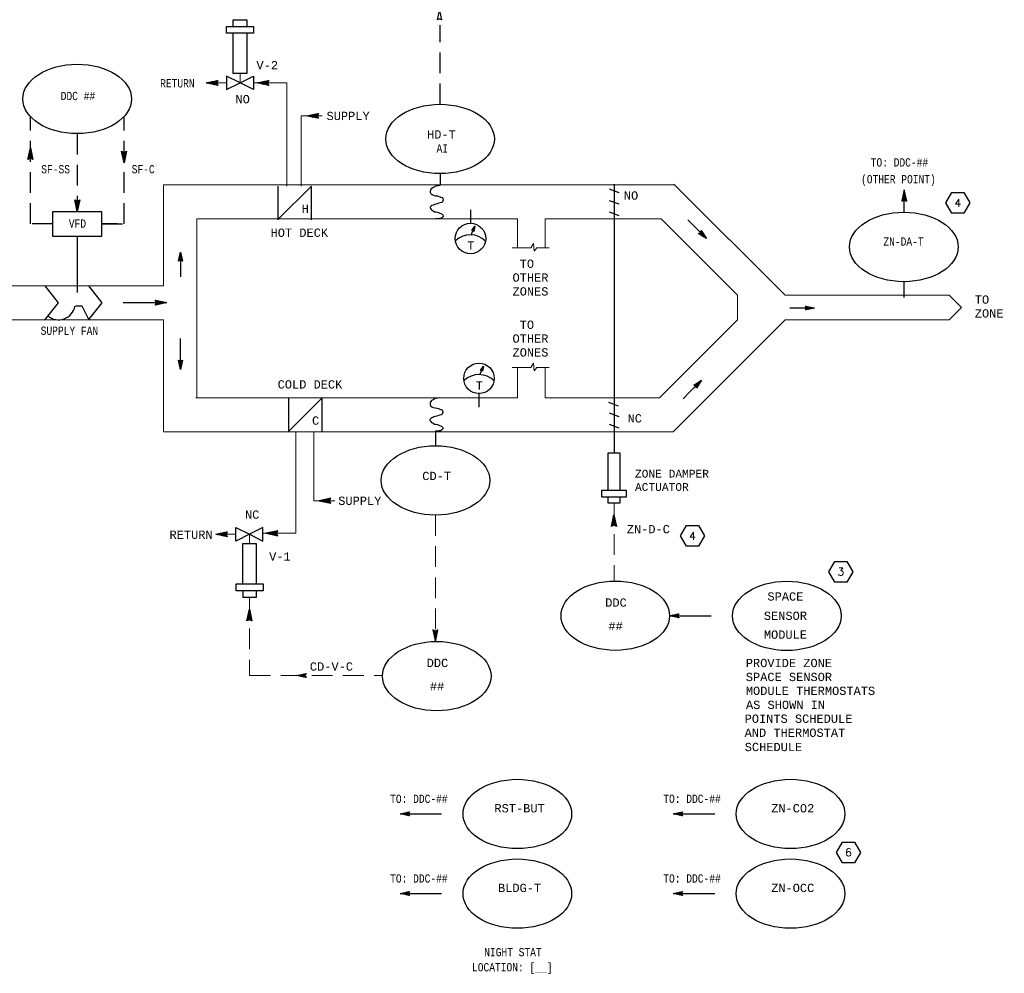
# Model space of a CAD drawing. Header units: inches. Extents: x 2.3 to 31, y 1.4 to 18.9.
# Tile 4 of 5: x 16.8 to 28.7, y 1.4 to 12.9. Entities that reach past the tile are written whole.
import ezdxf
from ezdxf.enums import TextEntityAlignment as Align

# ---------------------------------------------------------------- set-up
doc = ezdxf.new("R2010")
doc.units = ezdxf.units.IN
doc.header["$MEASUREMENT"] = 0
doc.linetypes.add('DASHED', pattern=[0.75, 0.5, -0.25])
doc.linetypes.add('HIDDEN', pattern=[0.375, 0.25, -0.125])
doc.layers.get('0').update_dxf_attribs({"lineweight": 13})
for name, color, linetype, lineweight in [('G-Anno-Std-Text-Tag', 231, 'Continuous', 30), ('M-ANNO-SYMB', 6, 'Continuous', 30), ('M-ANNO-TEXT', 2, 'Continuous', 30), ('M-DIAG-GRPH', 6, 'Continuous', 13)]:
    doc.layers.add(name, color=color, linetype=linetype, lineweight=lineweight)
doc.styles.add('Annotative', font='simplex.shx', dxfattribs={"width": 0.85, "height": 0.125})
doc.styles.add('CONTROLTXT', font='monotxt.shx')

# ---------------------------------------------------------------- blocks, each defined once
blk = doc.blocks.new('_TagHexagon')
at = {"color": 0, "linetype": 'ByBlock', "flags": 128}
blk.add_lwpolyline([(-0.144, 0), (-0.072, 0.125), (0.072, 0.125), (0.144, 0), (0.072, -0.125), (-0.072, -0.125), (-0.144, 0)], close=True, dxfattribs=at)
at = {"color": 0, "style": 'Annotative'}
blk.add_attdef('TAGNUMBER', text='', height=0.0938, dxfattribs=at).set_placement((0, -0.047), align=Align.CENTER)

msp = doc.modelspace()

# ---------------------------------------------------------------- linework, layer by layer
at = {"layer": 'M-ANNO-SYMB', "linetype": 'Continuous'}
for p, q in [((19.363, 12.804), (19.363, 12.885)), ((19.363, 12.885), (19.526, 12.885)), ((19.526, 12.885), (19.526, 12.804)), ((19.282, 12.723), (19.282, 12.804)), ((19.282, 12.804), (19.526, 12.804)), ((19.607, 12.723), (19.282, 12.723)), ((19.526, 12.804), (19.607, 12.804)), ((19.607, 12.804), (19.607, 12.723)), ((19.04, 12.124), (19.18, 12.154)), ((19.18, 12.094), (19.04, 12.124)), ((19.043, 12.124), (19.044, 12.123)), ((19.047, 12.125), (19.044, 12.123)), ((19.051, 12.126), (19.058, 12.12)), ((19.06, 12.128), (19.053, 12.121)), ((19.06, 12.128), (19.071, 12.117)), ((19.074, 12.131), (19.062, 12.119)), ((19.069, 12.13), (19.085, 12.114)), ((19.087, 12.134), (19.07, 12.117)), ((19.078, 12.132), (19.098, 12.111)), ((19.101, 12.137), (19.079, 12.115)), ((19.086, 12.134), (19.112, 12.108)), ((19.114, 12.14), (19.088, 12.113)), ((19.095, 12.135), (19.125, 12.105)), ((19.128, 12.142), (19.097, 12.112)), ((19.104, 12.137), (19.139, 12.103)), ((19.141, 12.145), (19.105, 12.11)), ((19.112, 12.139), (19.152, 12.1)), ((19.155, 12.148), (19.114, 12.108)), ((19.121, 12.141), (19.166, 12.097)), ((19.168, 12.151), (19.123, 12.106)), ((19.13, 12.143), (19.179, 12.094)), ((19.179, 12.151), (19.132, 12.104)), ((19.139, 12.145), (19.17, 12.114)), ((19.168, 12.13), (19.14, 12.102)), ((19.147, 12.147), (19.167, 12.127)), ((19.167, 12.119), (19.149, 12.1)), ((19.156, 12.149), (19.17, 12.134)), ((19.171, 12.112), (19.158, 12.098)), ((19.18, 12.154), (19.165, 12.124)), ((19.165, 12.15), (19.174, 12.142)), ((19.165, 12.124), (19.18, 12.094)), ((19.175, 12.105), (19.167, 12.097)), ((19.174, 12.152), (19.177, 12.149)), ((19.178, 12.097), (19.175, 12.095)), ((19.652, 12.124), (19.792, 12.154)), ((19.792, 12.094), (19.652, 12.124)), ((19.655, 12.124), (19.656, 12.123)), ((19.659, 12.125), (19.656, 12.123)), ((19.663, 12.126), (19.67, 12.12)), ((19.672, 12.128), (19.665, 12.121)), ((19.672, 12.128), (19.683, 12.117)), ((19.686, 12.131), (19.674, 12.119)), ((19.681, 12.13), (19.697, 12.114)), ((19.699, 12.134), (19.683, 12.117)), ((19.69, 12.132), (19.71, 12.111)), ((19.713, 12.137), (19.691, 12.115)), ((19.698, 12.134), (19.724, 12.108)), ((19.726, 12.14), (19.7, 12.113)), ((19.707, 12.135), (19.737, 12.105)), ((19.74, 12.142), (19.709, 12.112)), ((19.716, 12.137), (19.751, 12.103)), ((19.753, 12.145), (19.718, 12.11)), ((19.725, 12.139), (19.764, 12.1)), ((19.767, 12.148), (19.726, 12.108)), ((19.733, 12.141), (19.778, 12.097)), ((19.78, 12.151), (19.735, 12.106)), ((19.742, 12.143), (19.791, 12.094)), ((19.791, 12.151), (19.744, 12.104)), ((19.751, 12.145), (19.782, 12.114)), ((19.78, 12.13), (19.752, 12.102)), ((19.76, 12.147), (19.779, 12.127)), ((19.78, 12.119), (19.761, 12.1)), ((19.768, 12.149), (19.782, 12.134)), ((19.783, 12.112), (19.77, 12.098)), ((19.792, 12.154), (19.777, 12.124)), ((19.777, 12.15), (19.786, 12.142)), ((19.777, 12.124), (19.792, 12.094)), ((19.787, 12.105), (19.779, 12.097)), ((19.786, 12.152), (19.79, 12.149)), ((19.79, 12.097), (19.787, 12.095)), ((20.25, 11.727), (20.39, 11.757)), ((20.324, 11.742), (20.298, 11.716)), ((20.337, 11.745), (20.306, 11.714)), ((20.351, 11.748), (20.315, 11.713)), ((20.322, 11.742), (20.362, 11.703)), ((20.364, 11.751), (20.324, 11.711)), ((20.331, 11.744), (20.375, 11.7)), ((20.378, 11.754), (20.333, 11.709)), ((20.34, 11.746), (20.389, 11.697)), ((20.388, 11.754), (20.341, 11.707)), ((20.348, 11.748), (20.38, 11.716)), ((20.357, 11.75), (20.377, 11.73)), ((20.366, 11.751), (20.38, 11.737)), ((20.39, 11.757), (20.375, 11.727)), ((20.375, 11.753), (20.384, 11.744)), ((20.383, 11.755), (20.387, 11.751)), ((20.39, 11.697), (20.25, 11.727)), ((20.252, 11.727), (20.254, 11.726)), ((20.256, 11.728), (20.254, 11.726)), ((20.261, 11.729), (20.267, 11.723)), ((20.27, 11.731), (20.263, 11.724)), ((20.27, 11.731), (20.281, 11.72)), ((20.283, 11.734), (20.272, 11.722)), ((20.279, 11.733), (20.294, 11.717)), ((20.297, 11.737), (20.28, 11.72)), ((20.287, 11.735), (20.308, 11.714)), ((20.31, 11.74), (20.289, 11.718)), ((20.296, 11.736), (20.321, 11.711)), ((20.305, 11.738), (20.335, 11.708)), ((20.313, 11.74), (20.348, 11.705)), ((20.378, 11.733), (20.35, 11.705)), ((20.377, 11.722), (20.359, 11.703)), ((20.381, 11.714), (20.368, 11.701)), ((20.375, 11.727), (20.39, 11.697)), ((20.384, 11.707), (20.376, 11.699)), ((20.388, 11.7), (20.385, 11.698)), ((16.892, 11.2), (16.922, 11.34)), ((16.938, 11.267), (16.898, 11.228)), ((16.936, 11.276), (16.901, 11.241)), ((16.934, 11.285), (16.904, 11.255)), ((16.932, 11.294), (16.907, 11.268)), ((16.944, 11.239), (16.908, 11.274)), ((16.93, 11.302), (16.91, 11.282)), ((16.941, 11.252), (16.91, 11.283)), ((16.938, 11.266), (16.912, 11.292)), ((16.928, 11.311), (16.913, 11.295)), ((16.935, 11.279), (16.914, 11.301)), ((16.927, 11.32), (16.916, 11.309)), ((16.932, 11.293), (16.916, 11.309)), ((16.925, 11.329), (16.918, 11.322)), ((16.929, 11.306), (16.918, 11.318)), ((16.927, 11.32), (16.919, 11.327)), ((16.923, 11.337), (16.921, 11.336)), ((16.924, 11.333), (16.921, 11.336)), ((16.922, 11.34), (16.952, 11.2)), ((18.019, 11.3), (18.049, 11.285)), ((18.049, 11.16), (18.019, 11.3)), ((18.02, 11.293), (18.024, 11.297)), ((18.021, 11.298), (18.068, 11.251)), ((18.021, 11.288), (18.066, 11.243)), ((18.022, 11.285), (18.031, 11.294)), ((18.024, 11.276), (18.038, 11.29)), ((18.024, 11.274), (18.064, 11.234)), ((18.026, 11.267), (18.045, 11.287)), ((18.027, 11.258), (18.059, 11.29)), ((18.029, 11.25), (18.078, 11.299)), ((18.031, 11.241), (18.075, 11.285)), ((18.033, 11.232), (18.073, 11.272)), ((18.042, 11.288), (18.07, 11.26)), ((18.079, 11.3), (18.049, 11.16)), ((18.049, 11.285), (18.079, 11.3)), ((18.054, 11.287), (18.072, 11.269)), ((18.061, 11.291), (18.074, 11.278)), ((18.068, 11.294), (18.076, 11.286)), ((18.075, 11.298), (18.078, 11.295)), ((16.941, 11.25), (16.892, 11.201)), ((16.922, 11.215), (16.892, 11.2)), ((16.896, 11.202), (16.893, 11.204)), ((16.94, 11.259), (16.895, 11.214)), ((16.903, 11.205), (16.895, 11.213)), ((16.91, 11.209), (16.897, 11.222)), ((16.917, 11.212), (16.899, 11.231)), ((16.928, 11.212), (16.901, 11.239)), ((16.95, 11.201), (16.903, 11.248)), ((16.95, 11.212), (16.904, 11.257)), ((16.947, 11.225), (16.906, 11.266)), ((16.943, 11.241), (16.912, 11.21)), ((16.952, 11.2), (16.922, 11.215)), ((16.945, 11.232), (16.926, 11.213)), ((16.947, 11.224), (16.933, 11.209)), ((16.949, 11.215), (16.94, 11.206)), ((16.951, 11.206), (16.947, 11.202)), ((18.027, 11.261), (18.063, 11.225)), ((18.03, 11.247), (18.061, 11.216)), ((18.033, 11.234), (18.059, 11.208)), ((18.035, 11.223), (18.07, 11.258)), ((18.036, 11.22), (18.057, 11.199)), ((18.037, 11.215), (18.067, 11.245)), ((18.038, 11.207), (18.055, 11.19)), ((18.039, 11.206), (18.064, 11.231)), ((18.041, 11.197), (18.061, 11.218)), ((18.041, 11.193), (18.053, 11.181)), ((18.042, 11.188), (18.058, 11.204)), ((18.044, 11.18), (18.055, 11.191)), ((18.044, 11.18), (18.051, 11.173)), ((18.046, 11.171), (18.052, 11.177)), ((18.047, 11.166), (18.049, 11.164)), ((18.048, 11.162), (18.049, 11.164)), ((19.903, 10.881), (19.903, 10.473)), ((23.891, 10.847), (24.01, 10.803)), ((23.951, 10.903), (23.951, 10.607)), ((27.447, 10.837), (27.417, 10.697)), ((27.434, 10.777), (27.455, 10.798)), ((27.436, 10.79), (27.453, 10.807)), ((27.439, 10.8), (27.459, 10.779)), ((27.477, 10.697), (27.447, 10.837)), ((17.455, 10.714), (17.485, 10.699)), ((17.485, 10.574), (17.455, 10.714)), ((17.457, 10.708), (17.46, 10.712)), ((17.458, 10.713), (17.505, 10.666)), ((17.458, 10.702), (17.503, 10.657)), ((17.459, 10.699), (17.467, 10.708)), ((17.46, 10.69), (17.475, 10.705)), ((17.461, 10.689), (17.501, 10.648)), ((17.462, 10.682), (17.482, 10.701)), ((17.464, 10.673), (17.496, 10.704)), ((17.464, 10.675), (17.499, 10.64)), ((17.466, 10.664), (17.515, 10.713)), ((17.468, 10.655), (17.512, 10.7)), ((17.47, 10.647), (17.509, 10.686)), ((17.479, 10.702), (17.507, 10.675)), ((17.515, 10.714), (17.485, 10.574)), ((17.485, 10.699), (17.515, 10.714)), ((17.49, 10.702), (17.509, 10.683)), ((17.498, 10.705), (17.511, 10.692)), ((17.505, 10.709), (17.513, 10.701)), ((17.512, 10.712), (17.514, 10.71)), ((23.891, 10.708), (24.01, 10.665)), ((27.417, 10.697), (27.447, 10.712)), ((27.418, 10.704), (27.422, 10.7)), ((27.419, 10.709), (27.464, 10.754)), ((27.419, 10.699), (27.466, 10.746)), ((27.42, 10.712), (27.429, 10.703)), ((27.422, 10.723), (27.462, 10.763)), ((27.422, 10.721), (27.436, 10.707)), ((27.424, 10.73), (27.443, 10.71)), ((27.425, 10.736), (27.461, 10.772)), ((27.425, 10.739), (27.457, 10.707)), ((27.427, 10.747), (27.476, 10.698)), ((27.428, 10.75), (27.459, 10.781)), ((27.429, 10.756), (27.473, 10.712)), ((27.431, 10.763), (27.457, 10.789)), ((27.431, 10.765), (27.471, 10.725)), ((27.433, 10.774), (27.468, 10.739)), ((27.435, 10.782), (27.465, 10.752)), ((27.437, 10.791), (27.462, 10.766)), ((27.44, 10.709), (27.468, 10.737)), ((27.447, 10.712), (27.477, 10.697)), ((27.452, 10.71), (27.47, 10.728)), ((27.459, 10.706), (27.472, 10.719)), ((27.466, 10.703), (27.474, 10.711)), ((27.473, 10.699), (27.476, 10.702)), ((17.467, 10.662), (17.498, 10.631)), ((17.469, 10.648), (17.496, 10.622)), ((17.472, 10.638), (17.507, 10.673)), ((17.472, 10.635), (17.494, 10.613)), ((17.474, 10.629), (17.504, 10.659)), ((17.475, 10.621), (17.501, 10.646)), ((17.475, 10.621), (17.492, 10.605)), ((17.477, 10.612), (17.498, 10.632)), ((17.478, 10.608), (17.49, 10.596)), ((17.479, 10.603), (17.495, 10.619)), ((17.481, 10.594), (17.492, 10.605)), ((17.481, 10.594), (17.488, 10.587)), ((17.483, 10.586), (17.489, 10.592)), ((17.484, 10.581), (17.486, 10.579)), ((17.485, 10.577), (17.486, 10.578)), ((23.891, 10.569), (24.01, 10.525)), ((22.239, 10.345), (22.276, 10.396)), ((22.268, 10.356), (22.239, 10.346)), ((22.254, 10.346), (22.239, 10.345)), ((22.268, 10.36), (22.243, 10.35)), ((22.244, 10.345), (22.243, 10.35)), ((22.248, 10.346), (22.245, 10.353)), ((22.269, 10.364), (22.247, 10.355)), ((22.251, 10.346), (22.247, 10.356)), ((22.267, 10.353), (22.249, 10.346)), ((22.27, 10.368), (22.25, 10.36)), ((22.256, 10.344), (22.25, 10.359)), ((22.262, 10.336), (22.252, 10.363)), ((22.271, 10.372), (22.254, 10.365)), ((22.264, 10.34), (22.254, 10.366)), ((22.263, 10.335), (22.254, 10.346)), ((22.266, 10.349), (22.255, 10.344)), ((22.272, 10.375), (22.257, 10.37)), ((22.265, 10.346), (22.257, 10.369)), ((22.265, 10.345), (22.257, 10.342)), ((22.267, 10.351), (22.259, 10.372)), ((22.264, 10.341), (22.259, 10.339)), ((22.273, 10.379), (22.261, 10.375)), ((22.268, 10.357), (22.261, 10.375)), ((22.264, 10.337), (22.261, 10.336)), ((22.276, 10.396), (22.263, 10.335)), ((22.269, 10.363), (22.263, 10.378)), ((22.273, 10.383), (22.264, 10.379)), ((22.27, 10.369), (22.266, 10.381)), ((22.274, 10.387), (22.268, 10.384)), ((22.272, 10.375), (22.268, 10.385)), ((22.273, 10.381), (22.27, 10.388)), ((24.993, 10.319), (24.993, 10.294)), ((24.993, 10.319), (25.018, 10.319)), ((24.997, 10.331), (25.01, 10.331)), ((25.002, 10.343), (25.003, 10.343)), ((25.005, 10.339), (25.005, 10.286)), ((25.017, 10.32), (25.017, 10.279)), ((17.485, 10.274), (17.485, 9.597)), ((24.97, 10.311), (24.97, 10.309)), ((24.974, 10.307), (25.026, 10.307)), ((24.982, 10.315), (24.982, 10.302)), ((24.992, 10.295), (25.034, 10.295)), ((25.01, 10.283), (25.041, 10.283)), ((25.029, 10.302), (25.029, 10.271)), ((25.029, 10.271), (25.049, 10.271)), ((25.041, 10.283), (25.041, 10.263)), ((25.047, 10.259), (25.057, 10.259)), ((25.053, 10.265), (25.053, 10.255)), ((18.708, 9.975), (18.707, 9.976)), ((18.708, 9.981), (18.745, 10.018)), ((18.719, 9.981), (18.71, 9.99)), ((18.712, 10.002), (18.742, 10.032)), ((18.73, 9.986), (18.713, 10.004)), ((18.753, 9.981), (18.716, 10.018)), ((18.717, 10.024), (18.739, 10.046)), ((18.748, 10.002), (18.719, 10.032)), ((18.722, 10.045), (18.736, 10.059)), ((18.744, 10.024), (18.722, 10.046)), ((18.739, 10.045), (18.725, 10.059)), ((18.726, 10.067), (18.733, 10.073)), ((18.735, 10.067), (18.728, 10.073)), ((18.73, 9.986), (18.748, 10.004)), ((18.742, 9.981), (18.751, 9.99)), ((18.753, 9.975), (18.754, 9.976)), ((27.44, 9.729), (27.44, 9.539)), ((17.093, 9.677), (17.255, 9.474)), ((17.787, 9.474), (17.625, 9.677)), ((18.438, 9.476), (18.423, 9.506)), ((18.423, 9.506), (18.563, 9.476)), ((18.473, 9.457), (18.424, 9.506)), ((18.425, 9.502), (18.428, 9.505)), ((18.425, 9.448), (18.472, 9.495)), ((18.429, 9.495), (18.437, 9.503)), ((18.432, 9.488), (18.445, 9.501)), ((18.435, 9.47), (18.463, 9.497)), ((18.435, 9.448), (18.48, 9.494)), ((18.436, 9.481), (18.454, 9.499)), ((18.482, 9.458), (18.438, 9.503)), ((18.449, 9.451), (18.489, 9.492)), ((18.491, 9.46), (18.451, 9.5)), ((18.462, 9.454), (18.498, 9.49)), ((18.5, 9.462), (18.465, 9.497)), ((18.476, 9.457), (18.507, 9.488)), ((18.508, 9.464), (18.478, 9.494)), ((18.517, 9.466), (18.492, 9.491)), ((18.526, 9.468), (18.505, 9.488)), ((17.255, 9.474), (17.093, 9.272)), ((17.544, 9.434), (17.463, 9.434)), ((17.625, 9.272), (17.544, 9.434)), ((17.625, 9.272), (17.787, 9.474)), ((18.037, 9.476), (18.482, 9.476)), ((18.118, 9.476), (18.563, 9.476)), ((18.423, 9.446), (18.438, 9.476)), ((18.563, 9.476), (18.423, 9.446)), ((18.43, 9.447), (18.426, 9.451)), ((18.438, 9.449), (18.429, 9.458)), ((18.465, 9.455), (18.433, 9.486)), ((18.447, 9.451), (18.433, 9.465)), ((18.456, 9.453), (18.436, 9.472)), ((18.489, 9.46), (18.515, 9.486)), ((18.503, 9.463), (18.524, 9.484)), ((18.516, 9.466), (18.533, 9.482)), ((18.534, 9.47), (18.519, 9.485)), ((18.53, 9.469), (18.541, 9.48)), ((18.543, 9.471), (18.532, 9.482)), ((18.543, 9.471), (18.55, 9.479)), ((18.552, 9.473), (18.546, 9.48)), ((18.557, 9.474), (18.559, 9.477)), ((18.561, 9.475), (18.559, 9.477)), ((26.256, 9.434), (26.258, 9.435)), ((26.256, 9.389), (26.258, 9.388)), ((26.262, 9.434), (26.299, 9.397)), ((26.262, 9.422), (26.271, 9.432)), ((26.262, 9.389), (26.299, 9.426)), ((26.262, 9.4), (26.271, 9.391)), ((26.268, 9.411), (26.285, 9.429)), ((26.268, 9.411), (26.285, 9.394)), ((26.283, 9.429), (26.313, 9.4)), ((26.283, 9.394), (26.313, 9.423)), ((26.305, 9.425), (26.327, 9.403)), ((26.305, 9.398), (26.327, 9.42)), ((26.326, 9.42), (26.341, 9.406)), ((26.326, 9.402), (26.341, 9.417)), ((26.348, 9.415), (26.355, 9.409)), ((26.348, 9.407), (26.355, 9.414)), ((18.708, 8.783), (18.707, 8.782)), ((18.708, 8.777), (18.745, 8.74)), ((18.719, 8.777), (18.71, 8.768)), ((18.753, 8.777), (18.716, 8.74)), ((18.742, 8.777), (18.751, 8.768)), ((18.753, 8.783), (18.754, 8.782)), ((18.712, 8.756), (18.742, 8.726)), ((18.73, 8.772), (18.713, 8.754)), ((18.717, 8.734), (18.739, 8.713)), ((18.748, 8.756), (18.719, 8.726)), ((18.744, 8.734), (18.722, 8.713)), ((18.722, 8.713), (18.736, 8.698)), ((18.739, 8.713), (18.725, 8.698)), ((18.726, 8.691), (18.733, 8.685)), ((18.735, 8.691), (18.728, 8.685)), ((18.73, 8.772), (18.748, 8.754)), ((22.342, 8.66), (22.379, 8.71)), ((22.357, 8.661), (22.342, 8.66)), ((22.371, 8.671), (22.343, 8.66)), ((22.372, 8.675), (22.346, 8.665)), ((22.348, 8.66), (22.346, 8.665)), ((22.351, 8.66), (22.348, 8.668)), ((22.372, 8.679), (22.35, 8.67)), ((22.354, 8.66), (22.35, 8.671)), ((22.37, 8.667), (22.352, 8.66)), ((22.373, 8.682), (22.353, 8.675)), ((22.359, 8.658), (22.353, 8.674)), ((22.365, 8.65), (22.355, 8.677)), ((22.374, 8.686), (22.357, 8.68)), ((22.367, 8.654), (22.357, 8.68)), ((22.366, 8.649), (22.357, 8.661)), ((22.369, 8.663), (22.358, 8.659)), ((22.375, 8.69), (22.36, 8.684)), ((22.369, 8.66), (22.36, 8.684)), ((22.368, 8.66), (22.36, 8.656)), ((22.37, 8.666), (22.362, 8.687)), ((22.376, 8.694), (22.364, 8.689)), ((22.371, 8.672), (22.364, 8.69)), ((22.379, 8.71), (22.366, 8.649)), ((22.377, 8.698), (22.367, 8.694)), ((22.372, 8.678), (22.367, 8.693)), ((22.374, 8.684), (22.369, 8.696)), ((22.377, 8.701), (22.371, 8.699)), ((22.375, 8.69), (22.371, 8.699)), ((22.376, 8.696), (22.373, 8.702)), ((22.368, 8.656), (22.362, 8.654)), ((22.367, 8.652), (22.365, 8.651)), ((24.912, 8.481), (24.912, 8.482)), ((24.915, 8.484), (24.968, 8.484)), ((24.924, 8.476), (24.924, 8.49)), ((24.934, 8.496), (24.976, 8.496)), ((24.935, 8.473), (24.935, 8.497)), ((24.935, 8.473), (24.96, 8.473)), ((24.939, 8.461), (24.952, 8.461)), ((24.943, 8.449), (24.945, 8.449)), ((24.947, 8.453), (24.947, 8.505)), ((24.952, 8.508), (24.983, 8.508)), ((24.959, 8.471), (24.959, 8.513)), ((24.971, 8.489), (24.971, 8.521)), ((24.971, 8.52), (24.991, 8.52)), ((24.983, 8.508), (24.983, 8.528)), ((24.989, 8.532), (24.999, 8.532)), ((24.995, 8.526), (24.995, 8.536)), ((20.03, 8.329), (20.03, 7.92)), ((23.883, 8.276), (24.002, 8.233)), ((23.951, 8.226), (23.951, 7.93)), ((23.891, 8.148), (24.01, 8.104)), ((23.891, 8.011), (24.01, 7.967)), ((20.539, 7.119), (20.399, 7.089)), ((20.48, 7.072), (20.525, 7.116)), ((20.489, 7.07), (20.538, 7.119)), ((20.524, 7.089), (20.539, 7.119)), ((20.534, 7.108), (20.526, 7.116)), ((20.537, 7.116), (20.535, 7.118)), ((20.399, 7.089), (20.539, 7.059)), ((20.402, 7.089), (20.403, 7.09)), ((20.406, 7.088), (20.403, 7.09)), ((20.41, 7.087), (20.417, 7.093)), ((20.419, 7.085), (20.412, 7.092)), ((20.419, 7.085), (20.43, 7.096)), ((20.433, 7.082), (20.421, 7.094)), ((20.428, 7.083), (20.444, 7.099)), ((20.446, 7.079), (20.43, 7.096)), ((20.437, 7.081), (20.457, 7.102)), ((20.46, 7.076), (20.438, 7.098)), ((20.445, 7.079), (20.471, 7.105)), ((20.473, 7.073), (20.447, 7.1)), ((20.454, 7.078), (20.484, 7.108)), ((20.487, 7.071), (20.456, 7.101)), ((20.463, 7.076), (20.498, 7.11)), ((20.5, 7.068), (20.465, 7.103)), ((20.472, 7.074), (20.511, 7.113)), ((20.514, 7.065), (20.473, 7.105)), ((20.527, 7.062), (20.482, 7.107)), ((20.538, 7.062), (20.491, 7.109)), ((20.498, 7.068), (20.529, 7.099)), ((20.527, 7.083), (20.5, 7.111)), ((20.507, 7.066), (20.526, 7.086)), ((20.527, 7.094), (20.508, 7.113)), ((20.515, 7.064), (20.53, 7.079)), ((20.53, 7.101), (20.517, 7.115)), ((20.539, 7.059), (20.524, 7.089)), ((20.524, 7.063), (20.533, 7.071)), ((20.533, 7.061), (20.537, 7.064)), ((19.153, 6.685), (19.293, 6.716)), ((19.293, 6.655), (19.153, 6.685)), ((19.155, 6.686), (19.157, 6.685)), ((19.159, 6.687), (19.157, 6.685)), ((19.164, 6.688), (19.17, 6.682)), ((19.173, 6.69), (19.166, 6.683)), ((19.173, 6.69), (19.184, 6.679)), ((19.186, 6.693), (19.175, 6.681)), ((19.182, 6.692), (19.197, 6.676)), ((19.2, 6.696), (19.183, 6.679)), ((19.19, 6.693), (19.211, 6.673)), ((19.213, 6.698), (19.192, 6.677)), ((19.199, 6.695), (19.224, 6.67)), ((19.227, 6.701), (19.201, 6.675)), ((19.208, 6.697), (19.238, 6.667)), ((19.24, 6.704), (19.209, 6.673)), ((19.216, 6.699), (19.251, 6.664)), ((19.254, 6.707), (19.218, 6.671)), ((19.225, 6.701), (19.265, 6.661)), ((19.267, 6.71), (19.227, 6.67)), ((19.234, 6.703), (19.278, 6.659)), ((19.281, 6.713), (19.236, 6.668)), ((19.243, 6.705), (19.292, 6.656)), ((19.291, 6.713), (19.244, 6.666)), ((19.251, 6.707), (19.283, 6.675)), ((19.281, 6.692), (19.253, 6.664)), ((19.26, 6.709), (19.28, 6.689)), ((19.28, 6.68), (19.262, 6.662)), ((19.269, 6.71), (19.283, 6.696)), ((19.284, 6.673), (19.271, 6.66)), ((19.293, 6.716), (19.278, 6.685)), ((19.278, 6.712), (19.287, 6.703)), ((19.278, 6.685), (19.293, 6.655)), ((19.287, 6.666), (19.279, 6.658)), ((19.286, 6.714), (19.29, 6.71)), ((19.291, 6.659), (19.288, 6.656)), ((19.902, 6.728), (19.762, 6.698)), ((19.762, 6.698), (19.902, 6.668)), ((19.765, 6.697), (19.766, 6.698)), ((19.769, 6.696), (19.766, 6.698)), ((19.773, 6.695), (19.78, 6.701)), ((19.782, 6.693), (19.775, 6.7)), ((19.782, 6.693), (19.793, 6.704)), ((19.796, 6.69), (19.784, 6.702)), ((19.791, 6.691), (19.807, 6.707)), ((19.809, 6.687), (19.793, 6.704)), ((19.8, 6.69), (19.82, 6.71)), ((19.823, 6.685), (19.801, 6.706)), ((19.808, 6.688), (19.834, 6.713)), ((19.836, 6.682), (19.81, 6.708)), ((19.817, 6.686), (19.847, 6.716)), ((19.85, 6.679), (19.819, 6.71)), ((19.826, 6.684), (19.861, 6.719)), ((19.863, 6.676), (19.828, 6.712)), ((19.835, 6.682), (19.874, 6.722)), ((19.877, 6.673), (19.836, 6.713)), ((19.843, 6.68), (19.888, 6.724)), ((19.89, 6.67), (19.845, 6.715)), ((19.852, 6.678), (19.901, 6.727)), ((19.901, 6.67), (19.854, 6.717)), ((19.861, 6.676), (19.892, 6.708)), ((19.89, 6.691), (19.862, 6.719)), ((19.87, 6.675), (19.889, 6.694)), ((19.89, 6.703), (19.871, 6.721)), ((19.878, 6.673), (19.892, 6.687)), ((19.893, 6.71), (19.88, 6.723)), ((19.887, 6.698), (19.902, 6.728)), ((19.902, 6.668), (19.887, 6.698)), ((19.887, 6.671), (19.896, 6.68)), ((19.897, 6.717), (19.889, 6.725)), ((19.896, 6.669), (19.9, 6.673)), ((19.9, 6.724), (19.897, 6.727)), ((19.399, 6.086), (19.723, 6.086)), ((19.399, 6.005), (19.399, 6.086)), ((19.723, 6.086), (19.723, 6.005)), ((19.48, 6.005), (19.399, 6.005)), ((19.723, 6.005), (19.48, 6.005)), ((19.48, 6.005), (19.48, 5.924)), ((19.642, 6.005), (19.642, 5.924)), ((19.642, 5.924), (19.48, 5.924)), ((24.64, 5.708), (24.633, 5.701)), ((24.64, 5.699), (24.633, 5.706)), ((24.661, 5.712), (24.647, 5.698)), ((24.661, 5.695), (24.647, 5.709)), ((24.683, 5.717), (24.66, 5.695)), ((24.683, 5.69), (24.66, 5.712)), ((24.704, 5.721), (24.674, 5.692)), ((24.704, 5.685), (24.674, 5.715)), ((24.725, 5.726), (24.688, 5.689)), ((24.725, 5.681), (24.688, 5.718)), ((24.72, 5.703), (24.702, 5.721)), ((24.72, 5.703), (24.702, 5.686)), ((24.725, 5.715), (24.716, 5.724)), ((24.731, 5.726), (24.73, 5.727)), ((24.725, 5.692), (24.716, 5.683)), ((24.731, 5.681), (24.73, 5.68)), ((21.769, 5.532), (21.799, 5.392)), ((21.799, 5.517), (21.769, 5.532)), ((21.818, 5.482), (21.769, 5.531)), ((21.773, 5.53), (21.77, 5.527)), ((21.78, 5.526), (21.772, 5.518)), ((21.817, 5.473), (21.772, 5.517)), ((21.787, 5.523), (21.774, 5.51)), ((21.815, 5.464), (21.775, 5.504)), ((21.794, 5.519), (21.776, 5.501)), ((21.805, 5.52), (21.778, 5.492)), ((21.813, 5.455), (21.778, 5.49)), ((21.827, 5.53), (21.78, 5.483)), ((21.827, 5.52), (21.781, 5.475)), ((21.811, 5.447), (21.781, 5.477)), ((21.824, 5.506), (21.783, 5.466)), ((21.809, 5.438), (21.784, 5.463)), ((21.821, 5.493), (21.785, 5.457)), ((21.818, 5.479), (21.787, 5.448)), ((21.82, 5.49), (21.789, 5.522)), ((21.815, 5.466), (21.789, 5.44)), ((21.799, 5.392), (21.829, 5.532)), ((21.829, 5.532), (21.799, 5.517)), ((21.822, 5.499), (21.803, 5.519)), ((21.824, 5.508), (21.81, 5.522)), ((21.826, 5.517), (21.817, 5.526)), ((21.828, 5.525), (21.824, 5.529)), ((21.807, 5.429), (21.787, 5.45)), ((21.805, 5.421), (21.79, 5.436)), ((21.812, 5.452), (21.791, 5.431)), ((21.809, 5.439), (21.793, 5.422)), ((21.804, 5.412), (21.793, 5.423)), ((21.806, 5.425), (21.795, 5.414)), ((21.802, 5.403), (21.795, 5.409)), ((21.804, 5.412), (21.796, 5.405)), ((21.801, 5.398), (21.798, 5.396)), ((21.8, 5.394), (21.798, 5.396)), ((20.149, 4.987), (20.143, 4.98)), ((20.149, 4.978), (20.143, 4.985)), ((20.171, 4.991), (20.157, 4.977)), ((20.171, 4.974), (20.157, 4.988)), ((20.192, 4.996), (20.17, 4.974)), ((20.192, 4.969), (20.17, 4.991)), ((20.214, 5), (20.184, 4.971)), ((20.214, 4.965), (20.184, 4.994)), ((20.235, 5.005), (20.198, 4.968)), ((20.235, 4.96), (20.198, 4.997)), ((20.23, 4.982), (20.212, 5)), ((20.23, 4.982), (20.212, 4.965)), ((20.235, 4.994), (20.226, 5.003)), ((20.241, 5.005), (20.24, 5.006)), ((20.235, 4.971), (20.226, 4.962)), ((20.241, 4.96), (20.24, 4.959)), ((21.436, 3.329), (21.414, 3.307)), ((21.436, 3.303), (21.414, 3.324)), ((21.458, 3.334), (21.428, 3.304)), ((21.458, 3.298), (21.428, 3.327)), ((21.479, 3.338), (21.442, 3.301)), ((21.479, 3.293), (21.442, 3.33)), ((21.474, 3.316), (21.456, 3.333)), ((21.479, 3.327), (21.47, 3.336)), ((21.485, 3.338), (21.484, 3.339)), ((24.705, 3.324), (24.691, 3.31)), ((24.705, 3.307), (24.691, 3.321)), ((24.726, 3.329), (24.704, 3.307)), ((24.726, 3.303), (24.704, 3.324)), ((24.748, 3.334), (24.718, 3.304)), ((24.748, 3.298), (24.718, 3.327)), ((24.769, 3.338), (24.732, 3.301)), ((24.769, 3.293), (24.732, 3.33)), ((24.764, 3.316), (24.746, 3.333)), ((24.769, 3.327), (24.76, 3.336)), ((24.775, 3.338), (24.774, 3.339)), ((21.474, 3.316), (21.456, 3.298)), ((21.479, 3.304), (21.47, 3.295)), ((21.485, 3.293), (21.484, 3.292)), ((24.684, 3.32), (24.677, 3.313)), ((24.684, 3.311), (24.677, 3.318)), ((24.764, 3.316), (24.746, 3.298)), ((24.769, 3.304), (24.76, 3.295)), ((24.775, 3.293), (24.774, 3.292)), ((21.458, 2.374), (21.428, 2.344)), ((21.479, 2.378), (21.442, 2.341)), ((21.474, 2.356), (21.456, 2.374)), ((21.479, 2.367), (21.47, 2.377)), ((21.485, 2.378), (21.484, 2.38)), ((24.748, 2.374), (24.718, 2.344)), ((24.769, 2.378), (24.732, 2.341)), ((24.764, 2.356), (24.746, 2.374)), ((24.769, 2.367), (24.76, 2.377)), ((24.775, 2.378), (24.774, 2.38)), ((21.436, 2.37), (21.414, 2.347)), ((21.436, 2.343), (21.414, 2.365)), ((21.458, 2.338), (21.428, 2.368)), ((21.479, 2.334), (21.442, 2.371)), ((21.474, 2.356), (21.456, 2.339)), ((21.479, 2.345), (21.47, 2.336)), ((21.485, 2.334), (21.484, 2.333)), ((24.684, 2.36), (24.677, 2.353)), ((24.684, 2.352), (24.677, 2.359)), ((24.705, 2.365), (24.691, 2.35)), ((24.705, 2.347), (24.691, 2.362)), ((24.726, 2.37), (24.704, 2.347)), ((24.726, 2.343), (24.704, 2.365)), ((24.748, 2.338), (24.718, 2.368)), ((24.769, 2.334), (24.732, 2.371)), ((24.764, 2.356), (24.746, 2.339)), ((24.769, 2.345), (24.76, 2.336)), ((24.775, 2.334), (24.774, 2.333))]:
    msp.add_line(p, q, dxfattribs=at)
at = {"layer": 'M-ANNO-SYMB', "linetype": 'HIDDEN'}
for p, q in [((21.856, 11.866), (21.856, 12.82)), ((16.922, 10.424), (16.922, 11.718)), ((18.049, 10.424), (18.049, 11.718)), ((17.485, 11.513), (17.485, 10.64)), ((17.191, 10.424), (16.922, 10.424)), ((17.97, 10.424), (17.779, 10.424)), ((17.779, 10.424), (18.049, 10.424))]:
    msp.add_line(p, q, dxfattribs=at)
at = {"layer": 'M-ANNO-SYMB'}
for p, q in [((21.855, 11.03), (21.855, 10.891)), ((27.447, 10.565), (27.447, 10.698)), ((23.951, 10.607), (23.951, 8.226)), ((22.229, 10.291), (22.251, 10.34)), ((22.333, 8.606), (22.354, 8.655)), ((21.8, 7.928), (21.8, 7.751)), ((23.951, 7.93), (23.951, 7.662)), ((23.957, 6.883), (23.936, 6.862)), ((23.955, 6.891), (23.939, 6.876)), ((23.962, 6.859), (23.94, 6.881)), ((23.953, 6.9), (23.942, 6.889)), ((23.959, 6.873), (23.942, 6.89)), ((23.956, 6.886), (23.944, 6.898)), ((23.951, 6.909), (23.945, 6.903)), ((23.953, 6.9), (23.946, 6.907)), ((23.949, 6.918), (23.948, 6.916)), ((23.95, 6.913), (23.948, 6.916)), ((23.968, 6.83), (23.919, 6.781)), ((23.922, 6.782), (23.92, 6.785)), ((23.929, 6.786), (23.921, 6.794)), ((23.966, 6.839), (23.922, 6.795)), ((23.936, 6.789), (23.923, 6.802)), ((23.964, 6.848), (23.925, 6.808)), ((23.944, 6.793), (23.925, 6.811)), ((23.962, 6.856), (23.927, 6.822)), ((23.955, 6.792), (23.927, 6.82)), ((23.976, 6.782), (23.929, 6.828)), ((23.96, 6.865), (23.93, 6.835)), ((23.976, 6.792), (23.931, 6.837)), ((23.958, 6.874), (23.933, 6.849)), ((23.973, 6.805), (23.933, 6.846)), ((23.97, 6.819), (23.935, 6.855)), ((23.967, 6.832), (23.936, 6.863)), ((23.964, 6.846), (23.938, 6.872)), ((23.97, 6.821), (23.938, 6.79)), ((23.972, 6.813), (23.952, 6.793)), ((23.973, 6.804), (23.959, 6.79)), ((23.975, 6.795), (23.966, 6.786)), ((23.977, 6.786), (23.973, 6.783)), ((19.576, 5.7), (19.532, 5.655)), ((19.574, 5.708), (19.535, 5.669)), ((19.572, 5.717), (19.538, 5.682)), ((19.571, 5.726), (19.541, 5.696)), ((19.586, 5.653), (19.541, 5.698)), ((19.569, 5.735), (19.543, 5.709)), ((19.583, 5.666), (19.543, 5.707)), ((19.581, 5.68), (19.545, 5.715)), ((19.567, 5.743), (19.546, 5.723)), ((19.578, 5.693), (19.547, 5.724)), ((19.565, 5.752), (19.549, 5.736)), ((19.575, 5.707), (19.549, 5.733)), ((19.572, 5.72), (19.55, 5.742)), ((19.563, 5.761), (19.552, 5.75)), ((19.569, 5.734), (19.552, 5.751)), ((19.566, 5.747), (19.554, 5.759)), ((19.561, 5.77), (19.555, 5.763)), ((19.563, 5.761), (19.556, 5.768)), ((19.559, 5.778), (19.558, 5.777)), ((19.56, 5.774), (19.558, 5.777)), ((19.578, 5.691), (19.529, 5.642)), ((19.533, 5.643), (19.53, 5.646)), ((19.54, 5.646), (19.532, 5.654)), ((19.547, 5.65), (19.534, 5.663)), ((19.554, 5.653), (19.535, 5.672)), ((19.565, 5.653), (19.537, 5.681)), ((19.586, 5.642), (19.539, 5.689)), ((19.58, 5.682), (19.549, 5.651)), ((19.582, 5.673), (19.562, 5.654)), ((19.584, 5.665), (19.57, 5.651)), ((19.586, 5.656), (19.577, 5.647)), ((19.587, 5.647), (19.584, 5.643))]:
    msp.add_line(p, q, dxfattribs=at)
at = {"layer": 'M-ANNO-SYMB', "linetype": 'DASHED'}
for p, q in [((22.221, 10.594), (22.221, 10.433)), ((22.324, 8.377), (22.324, 8.216)), ((24.62, 5.703), (25.377, 5.703)), ((21.374, 3.316), (22.131, 3.315)), ((24.664, 3.316), (25.421, 3.315)), ((21.374, 2.356), (22.131, 2.356)), ((24.664, 2.356), (25.421, 2.356))]:
    msp.add_line(p, q, dxfattribs=at)
at = {"layer": 'M-ANNO-SYMB', "linetype": 'Continuous', "flags": 128}
for points in [[(19.526, 12.723), (19.526, 12.237), (19.363, 12.237), (19.363, 12.723)], [(19.446, 12.124), (19.284, 12.205), (19.284, 12.043), (19.446, 12.124), (19.608, 12.205), (19.608, 12.043), (19.446, 12.124)], [(20.308, 10.473), (20.308, 10.881), (19.903, 10.476)], [(21.855, 10.891), (21.847, 10.886), (21.832, 10.885), (21.823, 10.883), (21.806, 10.878), (21.79, 10.873), (21.774, 10.865), (21.758, 10.852), (21.746, 10.843), (21.742, 10.83), (21.738, 10.818), (21.738, 10.805), (21.743, 10.796), (21.75, 10.788), (21.761, 10.778), (21.777, 10.77), (21.798, 10.765), (21.823, 10.762), (21.839, 10.757), (21.857, 10.752), (21.866, 10.746), (21.879, 10.741), (21.887, 10.729), (21.891, 10.721), (21.891, 10.713), (21.889, 10.703), (21.884, 10.69), (21.875, 10.682), (21.857, 10.679), (21.839, 10.673), (21.819, 10.666), (21.802, 10.663), (21.784, 10.656), (21.771, 10.651), (21.758, 10.647), (21.746, 10.64), (21.743, 10.634), (21.737, 10.626), (21.737, 10.619), (21.735, 10.618), (21.742, 10.609), (21.75, 10.6), (21.758, 10.59), (21.771, 10.584), (21.79, 10.57), (21.803, 10.57), (21.826, 10.567), (21.852, 10.554), (21.865, 10.549), (21.879, 10.541), (21.889, 10.533), (21.891, 10.527), (21.892, 10.517), (21.887, 10.505), (21.876, 10.497), (21.863, 10.489), (21.849, 10.488), (21.836, 10.486), (21.826, 10.486), (21.818, 10.486), (21.811, 10.486), (21.803, 10.486)], [(20.435, 7.92), (20.435, 8.329), (20.03, 7.924)], [(21.845, 8.329), (21.844, 8.328), (21.829, 8.327), (21.819, 8.325), (21.803, 8.32), (21.787, 8.316), (21.771, 8.307), (21.754, 8.295), (21.743, 8.285), (21.738, 8.272), (21.735, 8.261), (21.735, 8.247), (21.74, 8.238), (21.746, 8.23), (21.758, 8.22), (21.774, 8.212), (21.795, 8.207), (21.819, 8.204), (21.835, 8.199), (21.853, 8.194), (21.863, 8.188), (21.876, 8.183), (21.884, 8.171), (21.887, 8.163), (21.887, 8.155), (21.886, 8.145), (21.881, 8.133), (21.871, 8.124), (21.853, 8.121), (21.835, 8.115), (21.816, 8.108), (21.798, 8.105), (21.78, 8.099), (21.767, 8.094), (21.754, 8.089), (21.743, 8.082), (21.74, 8.076), (21.733, 8.068), (21.733, 8.061), (21.732, 8.06), (21.738, 8.051), (21.746, 8.042), (21.754, 8.032), (21.767, 8.026), (21.787, 8.012), (21.8, 8.012), (21.823, 8.009), (21.848, 7.996), (21.861, 7.991), (21.876, 7.983), (21.886, 7.975), (21.887, 7.969), (21.889, 7.959), (21.884, 7.948), (21.873, 7.94), (21.86, 7.931), (21.845, 7.93), (21.832, 7.928), (21.823, 7.928), (21.814, 7.928), (21.808, 7.928), (21.8, 7.928)], [(19.559, 6.685), (19.721, 6.604), (19.721, 6.767), (19.559, 6.685), (19.397, 6.604), (19.397, 6.767), (19.559, 6.685)], [(19.48, 6.086), (19.48, 6.572), (19.642, 6.572), (19.642, 6.086)]]:
    msp.add_lwpolyline(points, dxfattribs=at)
at = {"layer": 'M-ANNO-SYMB', "flags": 128}
for points in [[(25.064, 10.249), (24.915, 10.397), (24.84, 10.472)], [(18.73, 10.086), (18.73, 9.937), (18.73, 9.788)], [(26.367, 9.411), (26.218, 9.411), (26.07, 9.411)], [(18.73, 8.672), (18.73, 8.821), (18.73, 9.044)], [(25.006, 8.543), (24.857, 8.394), (24.782, 8.319)], [(24.025, 7.213), (24.025, 7.662), (23.876, 7.662), (23.876, 7.213)], [(23.876, 7.138), (23.876, 7.063), (24.025, 7.063), (24.025, 7.138), (24.1, 7.138), (24.1, 7.213), (23.801, 7.213), (23.801, 7.138), (24.025, 7.138)]]:
    msp.add_lwpolyline(points, dxfattribs=at)
at = {"layer": 'M-ANNO-SYMB'}
for centre in [(22.221, 10.249), (22.324, 8.564)]:
    msp.add_circle(centre, 0.184, dxfattribs=at)
for centre in [(22.221, 10.039), (22.324, 8.354)]:
    msp.add_arc(centre, 0.255, 44.3692, 134.3247, dxfattribs=at)
at = {"layer": 'M-ANNO-SYMB', "linetype": 'Continuous'}
msp.add_arc((17.259, 9.473), 0.203, 231.2954, 348.4654, dxfattribs=at)
at = {"layer": 'M-ANNO-SYMB'}
for centre, major_axis in [((17.485, 11.931), (0.655, 0)), ((21.855, 11.448), (0.654, 0)), ((27.441, 10.147), (0.655, 0)), ((21.8, 7.334), (0.654, 0)), ((23.966, 5.704), (0.654, 0)), ((26.032, 5.702), (0.654, 0)), ((21.815, 4.976), (0.654, 0)), ((22.786, 3.315), (0.654, 0)), ((26.076, 3.315), (0.654, 0)), ((22.786, 2.355), (0.654, 0)), ((26.076, 2.355), (0.654, 0))]:
    msp.add_ellipse(centre, major_axis=major_axis, ratio=0.638644, dxfattribs=at)
at = {"layer": 'M-ANNO-SYMB', "linetype": 'Continuous'}
for points in [[(21.824, 12.885), (21.848, 12.996), (21.872, 12.885), (21.848, 12.897)], [(17.191, 10.574), (17.779, 10.574), (17.779, 10.274), (17.191, 10.274)], [(25.002, 10.344), (25.064, 10.249), (24.968, 10.31), (24.993, 10.319)], [(18.706, 9.974), (18.73, 10.086), (18.754, 9.974), (18.73, 9.986)], [(26.256, 9.435), (26.367, 9.411), (26.256, 9.388), (26.268, 9.411)], [(18.754, 8.784), (18.73, 8.672), (18.706, 8.784), (18.73, 8.772)], [(24.91, 8.481), (25.006, 8.543), (24.944, 8.447), (24.935, 8.473)], [(24.732, 5.68), (24.62, 5.703), (24.732, 5.727), (24.72, 5.703)], [(20.242, 4.959), (20.13, 4.982), (20.242, 5.006), (20.23, 4.982)], [(21.486, 3.292), (21.374, 3.316), (21.486, 3.34), (21.474, 3.316)], [(24.776, 3.292), (24.664, 3.316), (24.776, 3.34), (24.764, 3.316)], [(21.486, 2.332), (21.374, 2.356), (21.486, 2.38), (21.474, 2.356)], [(24.776, 2.332), (24.664, 2.356), (24.776, 2.38), (24.764, 2.356)]]:
    msp.add_3dface(points, dxfattribs=at)
at = {"layer": 'M-ANNO-SYMB'}
for points in [[(23.919, 6.78), (23.949, 6.92), (23.979, 6.78), (23.949, 6.795)], [(19.529, 5.641), (19.559, 5.781), (19.589, 5.641), (19.559, 5.656)]]:
    msp.add_3dface(points, dxfattribs=at)
at = {"layer": 'M-DIAG-GRPH', "color": 6, "linetype": 'Continuous'}
for p, q in [((19.446, 12.237), (19.446, 12.124)), ((19.284, 12.124), (19.063, 12.124)), ((18.924, 10.486), (18.924, 8.329)), ((22.787, 10.486), (18.924, 10.486)), ((24.517, 10.486), (23.121, 10.486)), ((18.526, 9.268), (9.182, 9.268)), ((24.664, 7.92), (18.526, 7.92)), ((19.397, 6.685), (19.176, 6.685)), ((19.559, 6.572), (19.559, 6.685))]:
    msp.add_line(p, q, dxfattribs=at)
at = {"layer": 'M-DIAG-GRPH'}
for p, q in [((18.526, 9.677), (18.526, 10.895)), ((22.787, 10.137), (22.787, 10.486)), ((23.121, 10.137), (23.121, 10.486)), ((18.526, 9.268), (18.526, 7.92)), ((22.787, 8.329), (22.787, 8.696)), ((23.121, 8.329), (23.121, 8.696))]:
    msp.add_line(p, q, dxfattribs=at)
at = {"layer": 'M-DIAG-GRPH', "linetype": 'Continuous'}
for p, q in [((26.011, 9.565), (24.672, 10.904)), ((27.988, 9.565), (26.011, 9.565)), ((28.137, 9.417), (27.988, 9.565)), ((27.988, 9.267), (28.137, 9.417)), ((24.664, 7.92), (26.011, 9.267)), ((26.011, 9.267), (27.988, 9.267))]:
    msp.add_line(p, q, dxfattribs=at)
at = {"layer": 'M-DIAG-GRPH', "color": 6, "linetype": 'HIDDEN'}
for p, q in [((23.951, 7.063), (23.951, 6.122)), ((19.561, 5.924), (19.561, 4.982))]:
    msp.add_line(p, q, dxfattribs=at)
at = {"layer": 'M-DIAG-GRPH', "linetype": 'HIDDEN'}
for p, q in [((21.8, 6.916), (21.8, 5.394)), ((19.561, 4.982), (21.161, 4.982))]:
    msp.add_line(p, q, dxfattribs=at)
at = {"layer": 'M-DIAG-GRPH', "color": 6, "linetype": 'Continuous', "flags": 128}
for points in [[(20.008, 10.881), (20.008, 12.124), (19.608, 12.124)], [(20.184, 10.881), (20.184, 11.726), (20.436, 11.726)], [(18.526, 10.895), (24.681, 10.895)], [(10.27, 9.677), (18.526, 9.677)], [(18.913, 8.329), (22.787, 8.329)], [(23.121, 8.329), (24.5, 8.329)], [(20.118, 7.92), (20.118, 6.698), (19.718, 6.698)], [(20.333, 7.92), (20.333, 7.09), (20.586, 7.09)]]:
    msp.add_lwpolyline(points, dxfattribs=at)
at = {"layer": 'M-DIAG-GRPH', "linetype": 'Continuous', "flags": 128}
for points in [[(24.5, 8.329), (25.438, 9.267), (25.438, 9.565), (24.517, 10.486)], [(23.17, 10.137), (23.021, 10.137), (22.987, 10.097), (22.982, 10.187), (22.947, 10.137), (22.723, 10.137)], [(23.17, 8.696), (23.021, 8.696), (22.987, 8.656), (22.982, 8.746), (22.947, 8.696), (22.723, 8.696)]]:
    msp.add_lwpolyline(points, dxfattribs=at)

# ---------------------------------------------------------------- block references
at = {"layer": 'G-Anno-Std-Text-Tag'}
ref = msp.add_blockref('_TagHexagon', (28.092, 10.678), dxfattribs=at)
ref.add_attrib('TAGNUMBER', '4', dxfattribs={"layer": '0', "color": 0, "transparency": 16777216, "height": 0.0938, "style": 'Annotative'}).set_placement((28.092, 10.631), align=Align.CENTER)
ref = msp.add_blockref('_TagHexagon', (24.896, 6.665), dxfattribs=at)
ref.add_attrib('TAGNUMBER', '4', dxfattribs={"layer": '0', "color": 0, "transparency": 16777216, "height": 0.0938, "style": 'Annotative'}).set_placement((24.896, 6.618), align=Align.CENTER)
ref = msp.add_blockref('_TagHexagon', (26.683, 6.234), dxfattribs=at)
ref.add_attrib('TAGNUMBER', '3', dxfattribs={"layer": '0', "color": 0, "transparency": 16777216, "height": 0.0938, "style": 'Annotative'}).set_placement((26.683, 6.187), align=Align.CENTER)
ref = msp.add_blockref('_TagHexagon', (26.774, 2.852), dxfattribs=at)
ref.add_attrib('TAGNUMBER', '6', dxfattribs={"layer": '0', "color": 0, "transparency": 16777216, "height": 0.0938, "style": 'Annotative'}).set_placement((26.774, 2.805), align=Align.CENTER)

# ---------------------------------------------------------------- texts
at = {"layer": 'M-ANNO-TEXT', "linetype": 'Continuous', "style": 'CONTROLTXT'}
for s, height, p in [('V-2', 0.1, (19.644, 12.287)), ('NO', 0.1, (19.391, 11.878)), ('SUPPLY', 0.1, (20.488, 11.676)), ('H', 0.101, (20.187, 10.557)), ('C', 0.1, (20.313, 8.005)), ('ZONE DAMPER', 0.09363, (24.203, 7.368)), ('ACTUATOR', 0.0936, (24.203, 7.208)), ('SUPPLY', 0.1, (20.629, 7.039)), ('NC', 0.1, (19.506, 6.872)), ('RETURN', 0.1, (18.597, 6.63)), ('V-1', 0.1, (19.797, 6.368))]:
    msp.add_text(s, height=height, dxfattribs=at).set_placement(p)
at = {"layer": 'M-ANNO-TEXT', "linetype": 'Continuous', "style": 'CONTROLTXT', "width": 0.8}
for s, height, p in [('RETURN', 0.1, (18.484, 12.069)), ('NIGHT STAT', 0.1, (22.387, 1.6)), ('LOCATION: [__]', 0.10003, (22.24, 1.418))]:
    msp.add_text(s, height=height, dxfattribs=at).set_placement(p)
for s, p in [('DDC ##', (17.494, 11.916)), ('ZN-DA-T', (27.437, 10.162)), ('SUPPLY FAN', (17.391, 9.088)), ('TO: DDC-##', (21.6, 3.448)), ('TO: DDC-##', (24.89, 3.448)), ('TO: DDC-##', (21.6, 2.488)), ('TO: DDC-##', (24.89, 2.488))]:
    msp.add_text(s, height=0.1, dxfattribs=at).set_placement(p, align=Align.CENTER)
at = {"layer": 'M-ANNO-TEXT', "linetype": 'Continuous', "style": 'CONTROLTXT'}
for s, p in [('HD-T', (21.872, 11.453)), ('CD-T', (21.814, 7.338)), ('DDC', (23.974, 5.812)), ('##', (23.97, 5.53)), ('CD-V-C', (20.547, 5.042)), ('DDC', (21.824, 5.085)), ('##', (21.819, 4.803))]:
    msp.add_text(s, height=0.1, dxfattribs=at).set_placement(p, align=Align.CENTER)
at = {"layer": 'M-ANNO-TEXT', "style": 'CONTROLTXT', "width": 0.8}
for s, p in [('AI', (21.813, 11.285)), ('TO: DDC-##', (27.042, 11.116)), ('(OTHER POINT)', (26.926, 10.913))]:
    msp.add_text(s, height=0.1, dxfattribs=at).set_placement(p)
for s, p in [('SF-SS', (17.052, 11.134)), ('SF-C', (18.141, 11.134)), ('VFD', (17.384, 10.479))]:
    msp.add_text(s, height=0.1, dxfattribs=at).set_placement(p, align=Align.TOP_LEFT)
at = {"layer": 'M-ANNO-TEXT', "style": 'CONTROLTXT'}
for s, p in [('T', (22.182, 10.114)), ('T', (22.285, 8.429)), ('PROVIDE ZONE ', (25.538, 5.084)), ('SPACE SENSOR ', (25.538, 4.916)), ('MODULE THERMOSTATS', (25.538, 4.749)), ('AS SHOWN IN ', (25.54, 4.58)), ('POINTS SCHEDULE', (25.524, 4.413)), ('AND THERMOSTAT', (25.524, 4.244)), ('SCHEDULE', (25.525, 4.072))]:
    msp.add_text(s, height=0.1, dxfattribs=at).set_placement(p)
at = {"layer": 'M-ANNO-TEXT', "linetype": 'Continuous', "style": 'CONTROLTXT'}
for s, p in [('SPACE', (26.015, 5.936)), ('SENSOR', (26.015, 5.703)), ('MODULE', (26.015, 5.476)), ('RST-BUT', (22.813, 3.384)), ('ZN-CO2', (26.103, 3.384)), ('BLDG-T', (22.813, 2.424)), ('ZN-OCC', (26.103, 2.424))]:
    msp.add_text(s, height=0.1, dxfattribs=at).set_placement(p, align=Align.MIDDLE_CENTER)
at = {"layer": 'M-ANNO-TEXT', "linetype": 'Continuous', "char_height": 0.1, "attachment_point": 1, "style": 'CONTROLTXT'}
for s, insert, width in [('NO', (24.069, 10.817), 0.81008), ('HOT DECK', (19.814, 10.369), 0.87864), (' TO OTHER ZONES', (22.728, 9.995), 0.72856), ('TO\\PZONE', (28.296, 9.563), 0.79217), (' TO OTHER ZONES', (22.728, 9.26), 0.72856), ('COLD DECK', (19.899, 8.541), 0.87864), ('NC', (24.114, 8.132), 0.72842), ('ZN-D-C', (24.104, 6.797), 0.3236)]:
    msp.add_mtext(s, dxfattribs=dict(at, insert=insert, width=width))

doc.saveas('drawing.dxf')
